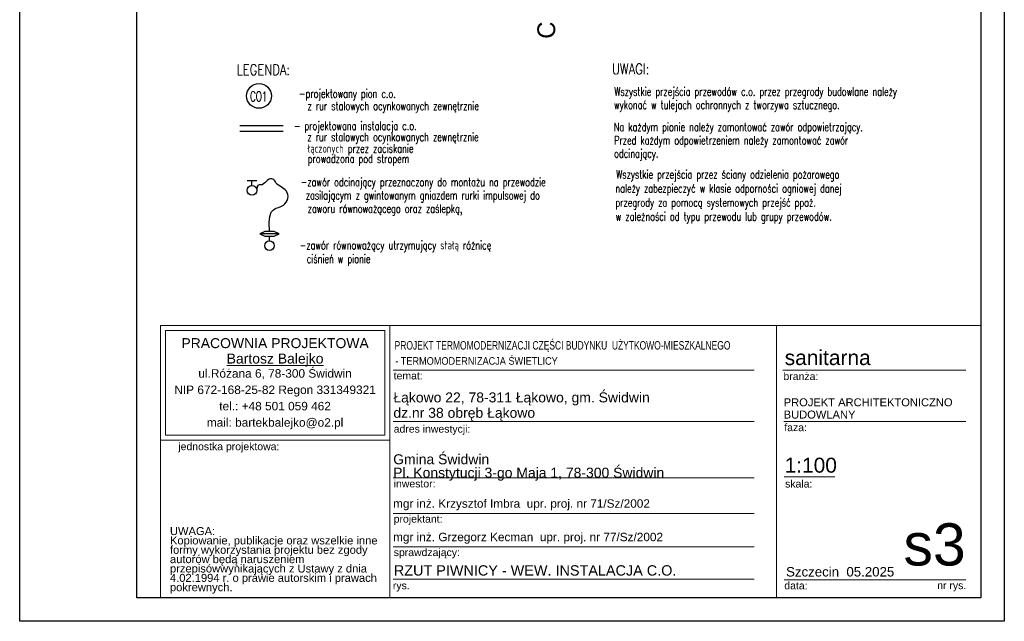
# Model space of a CAD drawing. Extents: x -497945 to -454853, y -17656 to 94650.
# Tile 1 of 62: x -496495 to -475495, y -17656 to -4823. Entities that reach past the tile are written whole.
import ezdxf
from ezdxf.lldxf.tags import DXFTag

# ---------------------------------------------------------------- set-up
doc = ezdxf.new("R2010")
doc.units = 0
doc.header["$MEASUREMENT"] = 0
doc.layers.get('0').update_dxf_attribs({"color": 252})
for name, color, linetype in [('#opisy', 7, 'Continuous'), ('_opis', 252, 'Continuous'), ('_TABELA', 7, 'Continuous'), ('IS_Text_Odbiornikow_Therm', 7, 'Continuous')]:
    doc.layers.add(name, color=color, linetype=linetype)
for name, color, linetype, lineweight in [('ARCH TABELA_Nr_Pióra__1', 252, 'Continuous', 25), ('ARCH TABELA_Nr_Pióra__21', 252, 'Continuous', 9), ('ARCH TABELA_Nr_Pióra__7', 252, 'Continuous', 13), ('INWENT OPISY_Nr_Pióra__21', 252, 'Continuous', 9)]:
    doc.layers.add(name, color=color, linetype=linetype, lineweight=lineweight)
doc.layers.add('IS_Powrót', color=5, linetype='DASH', true_color=0x0000ff)
doc.layers.add('IS_Zasilanie', color=1, linetype='SOLID', true_color=0xff0000)
doc.styles.add('GENERATED_STYLE_5', font='txt')
doc.styles.add('GENERATED_STYLE_7', font='arial.ttf')
doc.styles.add('GENERATED_STYLE_8', font='arial.ttf')
doc.styles.add('GENERATED_STYLE_9', font='arial.ttf')
doc.styles.add('ROMANS', font='romans', dxfattribs={"width": 0.8})
tags = doc.linetypes.add('DASH', pattern=[15, 10, -5]).pattern_tags.tags
tags[6:7] = [DXFTag(74, 4), DXFTag(75, 0), DXFTag(340, '0'), DXFTag(46, 0.0), DXFTag(50, 0.0), DXFTag(44, 0.0), DXFTag(45, 0.0)]
tags[4:5] = [DXFTag(74, 4), DXFTag(75, 0), DXFTag(340, '0'), DXFTag(46, 0.0), DXFTag(50, 0.0), DXFTag(44, 0.0), DXFTag(45, 0.0)]
tags = doc.linetypes.add('DASHDOT', pattern=[20, 10, -5, 0, -5]).pattern_tags.tags
tags[10:11] = [DXFTag(74, 4), DXFTag(75, 0), DXFTag(340, '0'), DXFTag(46, 0.0), DXFTag(50, 0.0), DXFTag(44, 0.0), DXFTag(45, 0.0)]
tags[8:9] = [DXFTag(74, 4), DXFTag(75, 0), DXFTag(340, '0'), DXFTag(46, 0.0), DXFTag(50, 0.0), DXFTag(44, 0.0), DXFTag(45, 0.0)]
tags[6:7] = [DXFTag(74, 4), DXFTag(75, 0), DXFTag(340, '0'), DXFTag(46, 0.0), DXFTag(50, 0.0), DXFTag(44, 0.0), DXFTag(45, 0.0)]
tags[4:5] = [DXFTag(74, 4), DXFTag(75, 0), DXFTag(340, '0'), DXFTag(46, 0.0), DXFTag(50, 0.0), DXFTag(44, 0.0), DXFTag(45, 0.0)]
tags = doc.linetypes.add('DASHDOTDOT', pattern=[25, 10, -5, 0, -5, 0, -5]).pattern_tags.tags
tags[14:15] = [DXFTag(74, 4), DXFTag(75, 0), DXFTag(340, '0'), DXFTag(46, 0.0), DXFTag(50, 0.0), DXFTag(44, 0.0), DXFTag(45, 0.0)]
tags[12:13] = [DXFTag(74, 4), DXFTag(75, 0), DXFTag(340, '0'), DXFTag(46, 0.0), DXFTag(50, 0.0), DXFTag(44, 0.0), DXFTag(45, 0.0)]
tags[10:11] = [DXFTag(74, 4), DXFTag(75, 0), DXFTag(340, '0'), DXFTag(46, 0.0), DXFTag(50, 0.0), DXFTag(44, 0.0), DXFTag(45, 0.0)]
tags[8:9] = [DXFTag(74, 4), DXFTag(75, 0), DXFTag(340, '0'), DXFTag(46, 0.0), DXFTag(50, 0.0), DXFTag(44, 0.0), DXFTag(45, 0.0)]
tags[6:7] = [DXFTag(74, 4), DXFTag(75, 0), DXFTag(340, '0'), DXFTag(46, 0.0), DXFTag(50, 0.0), DXFTag(44, 0.0), DXFTag(45, 0.0)]
tags[4:5] = [DXFTag(74, 4), DXFTag(75, 0), DXFTag(340, '0'), DXFTag(46, 0.0), DXFTag(50, 0.0), DXFTag(44, 0.0), DXFTag(45, 0.0)]
tags = doc.linetypes.add('SOLID', pattern=[10, 10, 0]).pattern_tags.tags
tags[6:7] = [DXFTag(74, 4), DXFTag(75, 0), DXFTag(340, '0'), DXFTag(46, 0.0), DXFTag(50, 0.0), DXFTag(44, 0.0), DXFTag(45, 0.0)]
tags[4:5] = [DXFTag(74, 4), DXFTag(75, 0), DXFTag(340, '0'), DXFTag(46, 0.0), DXFTag(50, 0.0), DXFTag(44, 0.0), DXFTag(45, 0.0)]

# ---------------------------------------------------------------- blocks, each defined once
blk = doc.blocks.new('A$C685E8C20')
at = {"layer": 'INWENT OPISY_Nr_Pióra__21', "color": 252, "linetype": 'Continuous', "insert": (2267, -4444), "char_height": 380, "attachment_point": 2, "rotation": 90, "style": 'GENERATED_STYLE_5'}
blk.add_mtext('{C}', dxfattribs=at)

msp = doc.modelspace()

# ---------------------------------------------------------------- linework, layer by layer
at = {"layer": '#opisy', "color": 7}
for p, q in [((-491439, -8259), (-491643, -8259)), ((-491541, -8361), (-491541, -8259)), ((-491270, -9338), (-491372, -9389)), ((-490964, -9389), (-491372, -9389)), ((-491372, -9389), (-491270, -9440)), ((-491066, -9338), (-491270, -9338)), ((-491270, -9440), (-491066, -9440)), ((-491168, -9542), (-491168, -9440)), ((-490964, -9389), (-491066, -9338)), ((-491066, -9440), (-490964, -9389))]:
    msp.add_line(p, q, dxfattribs=at)
for centre in [(-491541, -8463), (-491168, -9644)]:
    msp.add_ellipse(centre, major_axis=(102, 0), ratio=1, dxfattribs=at)
msp.add_open_spline([(-491168, -9338), (-491214, -8755), (-490930, -8920), (-490701, -8532), (-491025, -8317), (-491015, -8328), (-491069, -8225), (-491171, -8196), (-491310, -8355), (-491337, -8338), (-491357, -8346), (-491418, -8339), (-491439, -8422), (-491439, -8463)], degree=3, knots=[0, 0, 0, 0, 39.730993, 52.792638, 88.677204, 147.276398, 221.459445, 303.797208, 387.08612, 464.802022, 532.194106, 589.525329, 648.764856, 648.764856, 648.764856, 648.764856], dxfattribs=at)
at = {"layer": '_opis', "color": 7, "linetype": 'Continuous'}
msp.add_circle((-491390, -6449), 264, dxfattribs=at)
at = {"layer": 'ARCH TABELA_Nr_Pióra__21', "color": 0, "linetype": 'Continuous'}
for p, q in [((-493495, -17156), (-493495, -11345)), ((-493495, -11345), (-488601, -11345)), ((-493495, -13791), (-493495, -11345)), ((-493495, -11345), (-475995, -11345)), ((-493388, -13685), (-493388, -11451)), ((-493388, -11451), (-488708, -11451)), ((-488708, -13685), (-488708, -11451)), ((-488601, -11345), (-488601, -17156)), ((-488601, -13791), (-488601, -11345)), ((-480357, -11345), (-480357, -17156)), ((-475995, -11345), (-475995, -17156)), ((-488601, -17156), (-488601, -11745)), ((-488529, -12301), (-480829, -12301)), ((-480217, -12301), (-476318, -12301)), ((-488529, -13395), (-480829, -13395)), ((-480200, -13395), (-476318, -13395)), ((-493495, -13791), (-488601, -13791)), ((-493388, -13685), (-488708, -13685)), ((-488529, -14595), (-480829, -14595)), ((-480188, -14577), (-479108, -14577)), ((-488529, -15355), (-480829, -15355)), ((-488529, -16069), (-480829, -16069)), ((-488529, -16756), (-480829, -16756)), ((-480188, -16773), (-477906, -16773)), ((-477906, -16773), (-476318, -16773)), ((-493495, -17156), (-488601, -17156)), ((-475995, -17156), (-488601, -17156))]:
    msp.add_line(p, q, dxfattribs=at)
at = {"layer": 'IS_Powrót', "color": 5, "linetype": 'DASHDOT', "lineweight": 30, "ltscale": 10}
msp.add_line((-490878, -7210), (-491802, -7210), dxfattribs=at)
at = {"layer": 'IS_Zasilanie', "color": 1, "linetype": 'DASHDOTDOT', "lineweight": 30, "ltscale": 10}
msp.add_line((-491802, -7082), (-490878, -7082), dxfattribs=at)

# ---------------------------------------------------------------- block references
msp.add_blockref('A$C685E8C20', (-487721, -602))

# ---------------------------------------------------------------- texts
at = {"layer": '#opisy', "color": 7, "style": 'ROMANS', "width": 0.7}
for s, p in [('-projektowany pion c.o. ', (-490538, -6488)), ('Wszystkie przejścia przewodów c.o. przez przegrody budowlane należy', (-483811, -6445)), ('z rur stalowych ocynkowanych zewnętrznie ', (-490356, -6752)), ('wykonać w tulejach ochronnych z tworzywa sztucznego.', (-483816, -6728)), ('- projektowana instalacja c.o. ', (-490649, -7177)), ('Na każdym pionie należy zamontować zawór odpowietrzający.', (-483822, -7201)), ('z rur stalowych ocynkowanych zewnętrznie ', (-490360, -7414)), ('Przed każdym odpowietrzeniem należy zamontować zawór', (-483816, -7484)), ('łączonych przez zaciskanie ', (-490352, -7660)), ('odcinający.', (-483816, -7767)), ('prowadzona pod stropem', (-490352, -7878)), ('-zawór odcinający przeznaczony do montażu na przewodzie', (-490500, -8375)), ('Wszystkie przejścia przez ściany odzielenia pożarowego', (-483772, -8212)), ('należy zabezpieczyć w klasie odporności ogniowej danej', (-483789, -8511)), (' zasilającym z gwintowanym gniazdem rurki impulsowej do ', (-490479, -8659)), ('przegrody za pomocą systemowych przejść ppoż. ', (-483789, -8811)), ('zaworu równoważącego oraz zaślepką,', (-490352, -8942)), ('w zależności od typu przewodu lub grupy przewodów.', (-483780, -9110)), ('-zawór równoważący utrzymujący stałą różnicę ', (-490522, -9722)), ('ciśnień w pionie ', (-490372, -10013))]:
    msp.add_text(s, height=179.69, dxfattribs=at).set_placement(p)
at = {"layer": '#opisy', "color": 7, "lineweight": 30, "style": 'ROMANS', "width": 0.65}
msp.add_text('CO1', height=211.4, dxfattribs=at).set_placement((-491582, -6566))
at = {"layer": 'ARCH TABELA_Nr_Pióra__1', "color": 0, "linetype": 'Continuous', "style": 'GENERATED_STYLE_5'}
for s, height, width, p in [('PROJEKT TERMOMODERNIZACJI CZĘŚCI BUDYNKU  UŻYTKOWO-MIESZKALNEGO', 180, 0.75, (-488498, -11859)), ('- TERMOMODERNIZACJA ŚWIETLICY', 162, 0.9, (-488486, -12183))]:
    msp.add_text(s, height=height, dxfattribs=dict(at, width=width)).set_placement(p)
at = {"layer": 'ARCH TABELA_Nr_Pióra__1', "color": 0, "linetype": 'Continuous', "insert": (-488515, -16460), "char_height": 220, "attachment_point": 1, "style": 'GENERATED_STYLE_9'}
msp.add_mtext('RZUT PIWNICY - WEW. INSTALACJA C.O.', dxfattribs=at)
at = {"layer": 'ARCH TABELA_Nr_Pióra__21', "color": 0, "linetype": 'Continuous', "insert": (-488529, -14656), "char_height": 212.77, "attachment_point": 7, "line_spacing_factor": 0.807442, "style": 'GENERATED_STYLE_7'}
msp.add_mtext('{Gmina Świdwin\\PPl. Konstytucji 3-go Maja 1, 78-300 Świdwin}', dxfattribs=at)
at = {"layer": 'ARCH TABELA_Nr_Pióra__7', "color": 0, "linetype": 'Continuous'}
for s, insert, char_height, attachment_point, line_spacing_factor, style in [('{PRACOWNIA PROJEKTOWA\\P\\LBartosz Balejko}', (-491048, -11616), 212.77, 2, 0.926719, 'GENERATED_STYLE_8'), ('{PROJEKT ARCHITEKTONICZNO\\PBUDOWLANY}', (-480200, -12899), 170, 1, 0.923713, 'GENERATED_STYLE_7')]:
    msp.add_mtext(s, dxfattribs=dict(at, insert=insert, char_height=char_height, attachment_point=attachment_point, line_spacing_factor=line_spacing_factor, style=style))
at = {"layer": 'ARCH TABELA_Nr_Pióra__7', "color": 0, "linetype": 'Continuous', "attachment_point": 1, "style": 'GENERATED_STYLE_7'}
for s, insert, char_height, width in [('sanitarna', (-480179, -11871), 319.2, 3639.4), ('mgr inż. Krzysztof Imbra  \\fArial|b0|i0|c238;upr. proj. nr 71/Sz/2002', (-488531, -15053), 180, 6421.97), ('mgr inż. Grzegorz Kecman  \\fArial|b0|i0|c238;upr. proj. nr 77/Sz/2002', (-488531, -15767), 180, 6421.97)]:
    msp.add_mtext(s, dxfattribs=dict(at, insert=insert, char_height=char_height, width=width))
at = {"layer": 'ARCH TABELA_Nr_Pióra__7', "color": 0, "linetype": 'Continuous', "style": 'GENERATED_STYLE_7'}
for s, insert, char_height, width, attachment_point, line_spacing_factor in [('{ul.Różana 6, 78-300 Świdwin\\PNIP 672-168-25-82 Regon 331349321\\Ptel.: +48 501 059 462\\Pmail: bartekbalejko@o2.pl}', (-491048, -12278), 180.85, 4680.85, 2, 1.156383), ('{UWAGA:\\PKopiowanie, publikacje oraz wszelkie inne formy wykorzystania projektu bez zgody autorów będą naruszeniem przepisówwynikających z Ustawy z dnia 4.02.1994 r. o prawie autorskim i prawach pokrewnych.}', (-493290, -15646), 170.213, 4483.41, 1, 0.703415)]:
    msp.add_mtext(s, dxfattribs=dict(at, insert=insert, char_height=char_height, width=width, attachment_point=attachment_point, line_spacing_factor=line_spacing_factor))
for s, insert, char_height, attachment_point in [('{temat:}', (-488518, -12337), 159.6, 1), ('{branża:}', (-480205, -12350), 159.6, 1), ('{faza:}', (-480188, -13440), 159.6, 1), ('{adres inwestycji:}', (-488518, -13471), 159.58, 1), ('{jednostka projektowa:}', (-493112, -13846), 159.58, 1), ('1:100', (-480181, -14166), 319.2, 1), ('{inwestor:}', (-488518, -14640), 159.58, 1), ('{skala:}', (-480170, -14642), 159.6, 1), ('{projektant:}', (-488518, -15391), 159.58, 1), ('s3', (-476318, -15565), 900, 3), ('sprawdzający:', (-488518, -16105), 159.58, 1), ('{Szczecin  05.2025}', (-480149, -16498), 202.13, 1), ('{data:}', (-480187, -16813), 159.6, 1), ('{rys.}', (-488536, -16813), 159.6, 1), ('{nr rys.}', (-476926, -16810), 159.6, 1)]:
    msp.add_mtext(s, dxfattribs=dict(at, insert=insert, char_height=char_height, attachment_point=attachment_point))
at = {"layer": 'ARCH TABELA_Nr_Pióra__7', "linetype": 'Continuous', "insert": (-488525, -13379), "char_height": 212.77, "width": 7063.83, "attachment_point": 7, "line_spacing_factor": 0.92536, "style": 'GENERATED_STYLE_7'}
msp.add_mtext('\\C0;Łąkowo 22, 78-311 Łąkowo, gm. Świdwin\\Pdz.nr 38 obręb Łąkowo', dxfattribs=at)
at = {"layer": 'IS_Text_Odbiornikow_Therm', "color": 21, "style": 'ROMANS', "width": 0.8}
for s, p in [('LEGENDA:', (-491869, -6004)), ('UWAGI:', (-483864, -5987))]:
    msp.add_text(s, height=226.3, dxfattribs=at).set_placement(p)

# ---------------------------------------------------------------- next in the draw order: linework, layer by layer
at = {"layer": '_TABELA', "color": 7}
for points in [[(-475495, 12044), (-475495, -17656), (-496495, -17656), (-496495, 12044)], [(-493995, -17156), (-493995, 11434), (-475995, 11434), (-475995, -17156)]]:
    msp.add_lwpolyline(points, close=True, dxfattribs=at)

doc.saveas('drawing.dxf')
